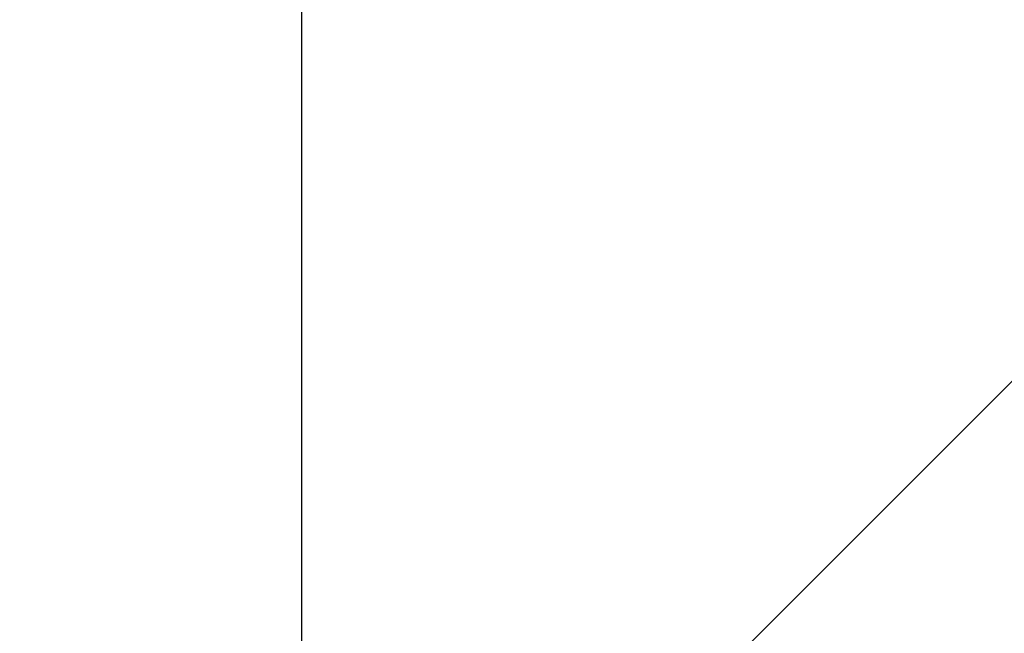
# Model space of a CAD drawing. Header units: millimetres. Extents: x -1777 to 1198744, y 17256 to 76241.
# Tile 137 of 201: x 128323.48 to 128327.33, y 52457.42 to 52459.82. Entities that reach past the tile are written whole.
import ezdxf

# ---------------------------------------------------------------- set-up
doc = ezdxf.new("R2010")
doc.units = ezdxf.units.MM
doc.layers.add('Beschriftung', color=7, linetype='Continuous', lineweight=9)
doc.styles.add('LBB3.5M1000', font='isocp.shx', dxfattribs={"height": 3.5})

msp = doc.modelspace()

# ---------------------------------------------------------------- hatches: boundary and pattern name
at = {"lineweight": 9}
h = msp.add_hatch(dxfattribs=at)
h.set_pattern_fill('ANSI31', color=256)
h.set_pattern_definition([(45, (42400.086, 91010.9538), (-2.24506403, 2.24506403), [])])
h.paths.add_polyline_path([(128430.59851, 52453.67604), (128430.59851, 52456.17604), (128360.59851, 52456.17604), (128360.59851, 52386.17604), (128363.09851, 52386.17604, 0.4142136), (128367.59851, 52390.67604), (128367.59851, 52440.17604, -0.4142136), (128376.59851, 52449.17604), (128426.09851, 52449.17604, 0.4142136)])
h.paths.add_polyline_path([(128384.58417, 52464.17604), (128384.58417, 52467.17604), (128324.58417, 52467.17604), (128324.58417, 52427.17604), (128327.58417, 52427.17604, 0.4142136), (128330.58417, 52430.17604), (128330.58417, 52455.17604, -0.4142136), (128336.58417, 52461.17604), (128381.58417, 52461.17604, 0.4142136)])
h = msp.add_hatch()
h.set_pattern_fill('ANSI33', color=256, scale=50)
h.set_pattern_definition([(45, (42400.1, 91172.18), (-224.5064, 224.5064), []), (45, (42624.6, 91172.18), (-224.5064, 224.5064), [158.75, -79.375])])
h.paths.add_polyline_path([(127935.59851, 51321.72172), (128335.59894, 51321.72172), (128335.59852, 52427.17352), (128324.58417, 52427.17604), (128324.58417, 52461.17604), (127935.59851, 52461.17604)])

# ---------------------------------------------------------------- linework, layer by layer
msp.add_lwpolyline([(128324.58417, 52427.17604), (128324.58417, 52467.17604), (128384.58417, 52467.17604), (128384.58417, 52464.17604, -0.4142136), (128381.58417, 52461.17604), (128336.58417, 52461.17604, 0.4142136), (128330.58417, 52455.17604), (128330.58417, 52430.17604, -0.4142136), (128327.58417, 52427.17604), (128324.58417, 52427.17604)], format="xyb")

# ---------------------------------------------------------------- texts
at = {"layer": 'Beschriftung', "insert": (-641.05085, 52759.07674), "char_height": 500, "width": 7399.7669481, "attachment_point": 1, "style": 'LBB3.5M1000'}
msp.add_mtext('\\pi2004.5;{\\fArial|b0|i0|c0|p34;TOP VIEW\\P\\pi1431.8;\\fArial|b0|i1|c0|p34;DRAUFSICHT\\P\\pi64.583;\\fArial|b0|i0|c0|p34;\\H0.6x;(SECTION THROUGH PUMP HOUSE)\\P\\pi330.31;\\fArial|b0|i1|c0|p34;(SCHNITT DURCH PUMPENHAUS)}', dxfattribs=at)

doc.saveas('drawing.dxf')
